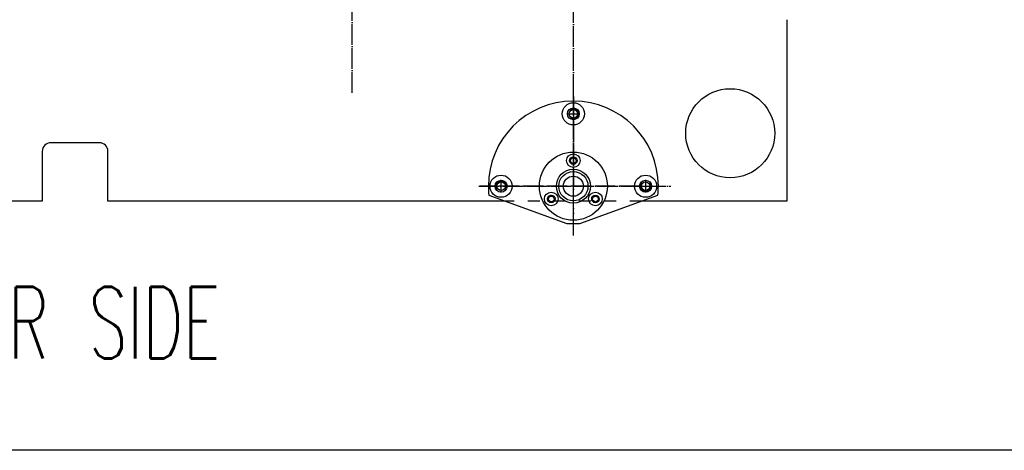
# Model space of a CAD drawing. Extents: x -1765 to 4890, y -3481 to 1222.
# Tile 67 of 98: x 1884 to 2463, y -2170 to -1917. Entities that reach past the tile are written whole.
import ezdxf

# ---------------------------------------------------------------- set-up
doc = ezdxf.new("R2010")
doc.units = 0
doc.linetypes.add('DASHED', pattern=[15, 7, -8])
doc.linetypes.add('DOT_CENTER', pattern=[14, 12, -1, 0, -1])
doc.layers.add('1', color=7, linetype='CONTINUOUS')
doc.styles.add('CONVERTER_1', font='txt.shx', dxfattribs={"width": 0.63})

# ---------------------------------------------------------------- blocks, each defined once
blk = doc.blocks.new('PIN__252', base_point=(2230, -2034.88))
at = {"layer": '1', "color": 4, "linetype": 'CONTINUOUS'}
for centre, radius in [((2210, -2014.88), 20), ((2210, -1999.88), 4), ((2210, -1999.88), 2.2), ((2210, -2014.88), 10), ((2210, -2014.88), 8.6), ((2210, -2014.88), 5.9), ((2197.01, -2022.38), 4), ((2197.01, -2022.38), 2.2), ((2222.99, -2022.38), 4), ((2222.99, -2022.38), 2.2)]:
    blk.add_circle(centre, radius, dxfattribs=at)
blk = doc.blocks.new('FV__253', base_point=(2210, -2014.88))
at = {"layer": '1', "color": 6, "linetype": 'DOT_CENTER'}
for p, q in [((2210, -1962.23), (2210, -2014.88)), ((2154.37, -2014.88), (2210, -2014.88)), ((2210, -2014.88), (2267.37, -2014.88)), ((2210, -2041.02), (2210, -2014.88))]:
    blk.add_line(p, q, dxfattribs=at)
at = {"layer": '1', "color": 6, "linetype": 'CONTINUOUS'}
for p, q in [((2160.28, -2020.2), (2206.12, -2036.88)), ((2213.88, -2036.88), (2259.72, -2020.2)), ((2206.12, -2036.88), (2213.88, -2036.88))]:
    blk.add_line(p, q, dxfattribs=at)
for centre, radius in [((2210, -1972.38), 6.5), ((2210, -1972.38), 3.5), ((2210, -1999.88), 1.65), ((2167.5, -2014.88), 6.5), ((2210, -2014.88), 10), ((2252.5, -2014.88), 6.5), ((2167.5, -2014.88), 3.5), ((2252.5, -2014.88), 3.5), ((2197.01, -2022.38), 1.65), ((2222.99, -2022.38), 1.65)]:
    blk.add_circle(centre, radius, dxfattribs=at)
for centre, radius, start, end in [((2210, -2014.88), 50, 90, 180), ((2210, -2014.88), 50, 0, 90), ((2210, -1999.88), 2, 90, -22.37358), ((2210, -1999.88), 2, 61.23442, 90), ((2210, -2014.88), 50, 180, -173.89612), ((2210, -2014.88), 50, -6.10388, 0), ((2197.01, -2022.38), 2, 84.73635, -90), ((2222.99, -2022.38), 2, 120.74494, -90), ((2222.99, -2022.38), 2, -90, 40.4948), ((2197.01, -2022.38), 2, -90, -3.82495)]:
    blk.add_arc(centre, radius, start, end, dxfattribs=at)
at = {"layer": '1'}
blk.add_blockref('PIN__252', (2230, -2034.88), dxfattribs=at)
blk = doc.blocks.new('HEADPLATE_EG__256', base_point=(1532.24, -2091.02))
at = {"layer": '1', "color": 1, "linetype": 'DOT_CENTER'}
for p, q in [((2210, -1961.14), (2210, -1347.99)), ((2080, -1960), (2080, -1483.75)), ((2210, -2043.77), (2210, -1961.14)), ((2206.25, -1972.38), (2213.75, -1972.38)), ((2248.75, -2014.88), (2154.94, -2014.88)), ((2167.5, -2018.63), (2167.5, -2011.13)), ((2248.75, -2014.88), (2263.46, -2014.88)), ((2252.5, -2011.13), (2252.5, -2018.63))]:
    blk.add_line(p, q, dxfattribs=at)
at = {"layer": '1', "color": 7, "linetype": 'CONTINUOUS'}
for p, q in [((2335.52, -1917.1), (2335.52, -2023.63)), ((1931.16, -1989.34), (1902.71, -1989.34)), ((1897.63, -1994.42), (1897.63, -2008.88)), ((1936.24, -2008.88), (1936.24, -1994.42)), ((1897.63, -2008.88), (1897.63, -2023.63)), ((1936.24, -2023.63), (1936.24, -2008.88)), ((1897.63, -2023.63), (1755.5, -2023.63)), ((2012.56, -2023.63), (1936.24, -2023.63)), ((2151.56, -2023.63), (2012.56, -2023.63)), ((2169.72, -2023.63), (2151.56, -2023.63)), ((2335.52, -2023.63), (2250.28, -2023.63))]:
    blk.add_line(p, q, dxfattribs=at)
at = {"layer": '1', "color": 7, "linetype": 'DASHED'}
blk.add_line((2250.28, -2023.63), (2169.72, -2023.63), dxfattribs=at)
at = {"layer": '1', "color": 7, "linetype": 'CONTINUOUS'}
for centre, radius in [((2302.25, -1983.8), 26.16), ((2210, -1972.38), 2.5), ((2167.5, -2014.88), 2.5), ((2252.5, -2014.88), 2.5)]:
    blk.add_circle(centre, radius, dxfattribs=at)
at = {"layer": '1', "color": 1, "linetype": 'CONTINUOUS'}
for centre, start, end in [((2210, -1972.38), -130.84151, 131.72764), ((2167.5, -2014.88), -40.84151, -138.27236), ((2252.5, -2014.88), 139.15849, 41.72764)]:
    blk.add_arc(centre, 3, start, end, dxfattribs=at)
at = {"layer": '1', "color": 7, "linetype": 'CONTINUOUS'}
for centre, start, end in [((1902.71, -1994.42), 90, 180), ((1931.16, -1994.42), 0, 90)]:
    blk.add_arc(centre, 5.08, start, end, dxfattribs=at)
at = {"layer": '1'}
blk.add_blockref('FV__253', (2210, -2014.88), dxfattribs=at)
at = {"layer": '1', "color": 1, "style": 'CONVERTER_1', "width": 0.63}
blk.add_text('OPERATOR SIDE', height=42, dxfattribs=at).set_placement((1719.97, -2116.07))
blk = doc.blocks.new('TEXT__271', base_point=(-2000, -2800))
at = {"layer": '1', "color": 1, "linetype": 'CONTINUOUS'}
for p, q in [((3700, -2170), (-700, -2170)), ((4800, -2170), (400, -2170))]:
    blk.add_line(p, q, dxfattribs=at)

msp = doc.modelspace()

# ---------------------------------------------------------------- block references
at = {"layer": '1'}
for name, p in [('TEXT__271', (-2000, -2800)), ('HEADPLATE_EG__256', (1532.24, -2091.02))]:
    msp.add_blockref(name, p, dxfattribs=at)

doc.saveas('drawing.dxf')
